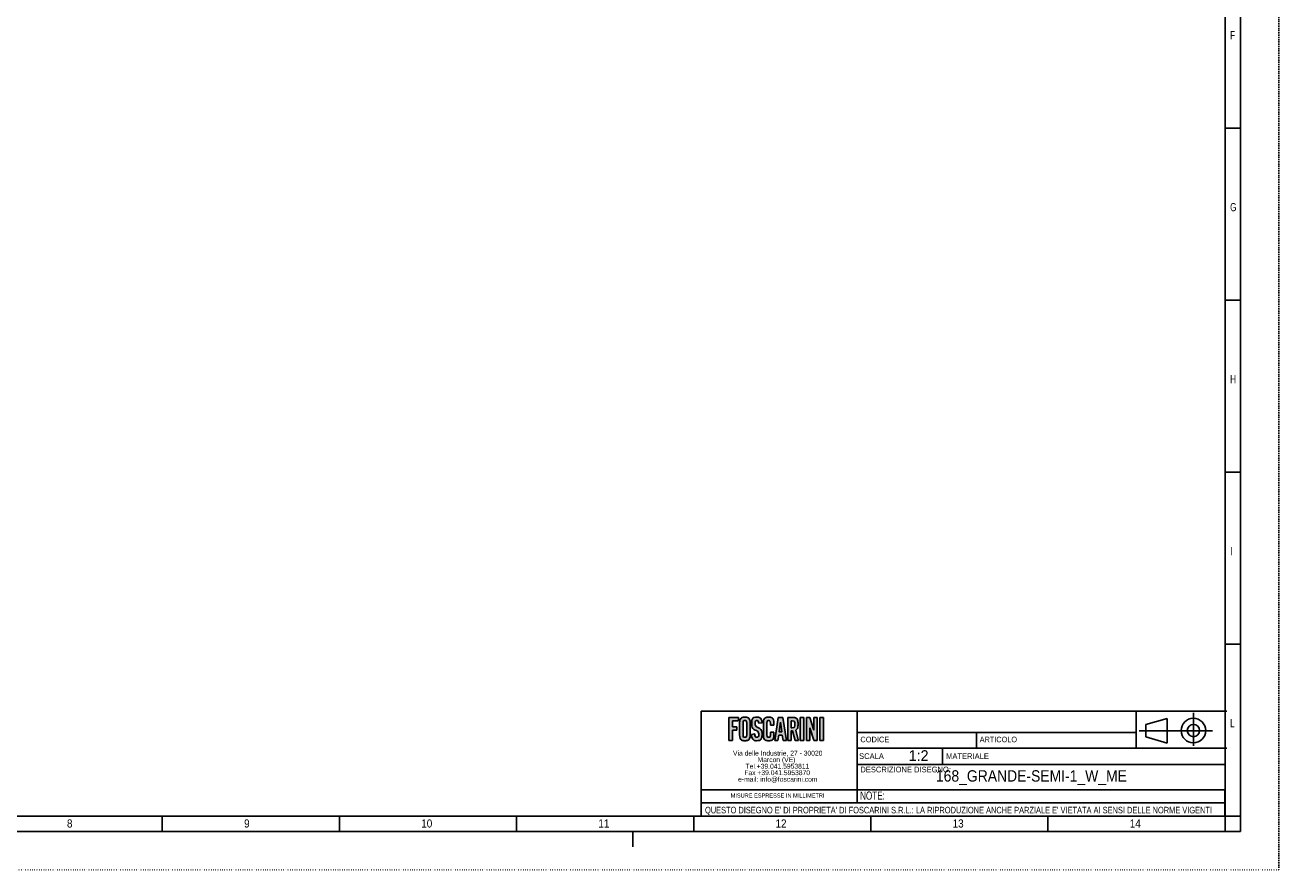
# Model space of a CAD drawing. Extents: x 0 to 841, y 0 to 594.
# Tile 6 of 7: x 433 to 841, y 0 to 275. Entities that reach past the tile are written whole.
import ezdxf
from ezdxf.enums import TextEntityAlignment as Align

# ---------------------------------------------------------------- set-up
doc = ezdxf.new("R2010")
doc.units = 0
doc.linetypes.add('SLD-PUNTI', pattern=[0.635, 0, -0.635])
doc.linetypes.add('SLD-SOLIDO', pattern=[0])
doc.layers.get('0').update_dxf_attribs({"linetype": 'CONTINUOUS'})
for name, color, linetype in [('CARTIGLIO', 7, 'SLD-SOLIDO'), ('DEFAULT', 15, 'SLD-SOLIDO'), ('FORMAT', 7, 'SLD-SOLIDO')]:
    doc.layers.add(name, color=color, linetype=linetype)
doc.styles.add('SLDTEXTSTYLE0', font='ARIAL.TTF', dxfattribs={"width": 0.948})
doc.styles.add('SLDTEXTSTYLE1', font='ARIAL.TTF', dxfattribs={"width": 0.8058})
doc.styles.add('SLDTEXTSTYLE2', font='ARIALN.TTF', dxfattribs={"width": 0.87})
doc.styles.add('SLDTEXTSTYLE3', font='GOTHIC.TTF', dxfattribs={"width": 0.913})
doc.styles.get("Standard").update_dxf_attribs({"font": 'GOTHIC.TTF'})

# ---------------------------------------------------------------- blocks, each defined once
blk = doc.blocks.new('SW_NOTE_0')
at = {"layer": 'CARTIGLIO', "color": 0, "insert": (0, 2.39), "char_height": 1.8521, "attachment_point": 1, "style": 'SLDTEXTSTYLE0'}
blk.add_mtext('DESCRIZIONE DISEGNO:', dxfattribs=at)
blk = doc.blocks.new('SW_NOTE_0_1')
at = {"layer": 'CARTIGLIO', "color": 0, "insert": (0, 2.31), "char_height": 1.793, "attachment_point": 1, "style": 'SLDTEXTSTYLE1'}
blk.add_mtext('CODICE', dxfattribs=at)
blk = doc.blocks.new('SW_NOTE_0_2')
at = {"layer": 'CARTIGLIO', "color": 0, "insert": (0, 2.39), "char_height": 1.851, "attachment_point": 1, "style": 'SLDTEXTSTYLE0'}
blk.add_mtext('SCALA', dxfattribs=at)
blk = doc.blocks.new('SW_NOTE_0_3')
at = {"layer": 'CARTIGLIO', "color": 0, "insert": (0, 2.31), "char_height": 1.793, "attachment_point": 1, "style": 'SLDTEXTSTYLE0'}
blk.add_mtext('ARTICOLO', dxfattribs=at)
blk = doc.blocks.new('SW_NOTE_0_4')
at = {"layer": 'CARTIGLIO', "color": 0, "insert": (0, 2.39), "char_height": 1.851, "attachment_point": 1, "style": 'SLDTEXTSTYLE0'}
blk.add_mtext('MATERIALE', dxfattribs=at)
blk = doc.blocks.new('SW_NOTE_0_5')
at = {"layer": 'DEFAULT', "color": 0, "insert": (3.28, 4.51), "char_height": 3.5, "attachment_point": 2, "style": 'SLDTEXTSTYLE0'}
blk.add_mtext('1:2', dxfattribs=at)
blk = doc.blocks.new('SW_NOTE_0_6')
at = {"layer": 'CARTIGLIO', "color": 0, "insert": (14.88, 1.71), "char_height": 1.3229, "attachment_point": 2, "style": 'SLDTEXTSTYLE0'}
blk.add_mtext('MISURE ESPRESSE IN MILLIMETRI', dxfattribs=at)
blk = doc.blocks.new('SW_NOTE_0_7')
at = {"layer": 'CARTIGLIO', "color": 0, "insert": (0, 2.73), "char_height": 2.11667, "attachment_point": 1, "style": 'SLDTEXTSTYLE2'}
blk.add_mtext("QUESTO DISEGNO E' DI PROPRIETA' DI FOSCARINI S.R.L.: LA RIPRODUZIONE ANCHE PARZIALE E' VIETATA AI SENSI DELLE NORME VIGENTI", dxfattribs=at)
blk = doc.blocks.new('SW_NOTE_0_8')
at = {"layer": 'CARTIGLIO', "color": 0, "insert": (0, 3.41), "char_height": 2.646, "attachment_point": 1, "style": 'SLDTEXTSTYLE2'}
blk.add_mtext('NOTE:', dxfattribs=at)
blk = doc.blocks.new('SW_NOTE_0_9')
at = {"color": 0, "linetype": 'CONTINUOUS', "char_height": 1.5875, "attachment_point": 2, "style": 'SLDTEXTSTYLE0'}
for s, insert in [('Via delle Industrie, 27 - 30020 ', (14.56, 2.05)), ('Marcon (VE)', (14.17, -0.07)), ('Tel.+39.041.5953811 ', (14.47, -2.19)), ('e-mail: info@foscarini.com', (14.59, -6.42)), ('Fax +39.041.5953870 ', (14.39, -4.3))]:
    blk.add_mtext(s, dxfattribs=dict(at, insert=insert))
blk = doc.blocks.new('BLOCCO1')
at = {"layer": 'FORMAT'}
for points in [[(-99.41, 46.99), (-97.41, 46.99), (-97.41, 48.13), (-100.55, 48.13), (-100.55, 40.69), (-99.41, 40.69), (-99.41, 43.96), (-97.92, 43.96), (-97.92, 45.1), (-99.41, 45.1)], [(-76.23, 40.69), (-77.37, 40.69), (-77.37, 48.13), (-76.23, 48.13)], [(-71.83, 48.13), (-72.91, 48.13), (-72.91, 43.98), (-74.22, 48.13), (-75.29, 48.13), (-75.29, 40.69), (-74.22, 40.69), (-74.22, 44.8), (-72.91, 40.71), (-72.91, 40.71), (-72.91, 40.69), (-71.83, 40.69)], [(-69.8, 40.69), (-70.94, 40.69), (-70.94, 48.13), (-69.8, 48.13)]]:
    blk.add_hatch(color=256, dxfattribs=at).paths.add_polyline_path(points, flags=0)
h = blk.add_hatch(color=256, dxfattribs=at)
edge = h.paths.add_edge_path(flags=0)
edge.add_spline(control_points=[(-97.07, 42.49), (-97.07, 41.44), (-96.52, 40.59), (-95.35, 40.59), (-94.17, 40.59), (-93.62, 41.44), (-93.62, 42.49)], knot_values=[0, 0, 0, 0, 1, 2, 3, 4, 4, 4, 4], weights=[1, 1, 1, 1, 1, 1, 1], degree=3, periodic=0)
edge.add_line((-93.62, 42.49), (-93.62, 46.32))
edge.add_spline(control_points=[(-93.62, 46.32), (-93.62, 47.37), (-94.17, 48.23), (-95.35, 48.23), (-96.52, 48.23), (-97.07, 47.37), (-97.07, 46.32)], knot_values=[0, 0, 0, 0, 1, 2, 3, 4, 4, 4, 4], weights=[1, 1, 1, 1, 1, 1, 1], degree=3, periodic=0)
edge.add_line((-97.07, 46.32), (-97.07, 42.49))
edge = h.paths.add_edge_path(flags=0)
edge.add_line((-95.94, 42.52), (-95.94, 46.29))
edge.add_spline(control_points=[(-95.94, 46.29), (-95.94, 46.85), (-95.8, 47.12), (-95.35, 47.12), (-94.89, 47.12), (-94.75, 46.85), (-94.75, 46.29)], knot_values=[0, 0, 0, 0, 1, 2, 3, 4, 4, 4, 4], weights=[1, 1, 1, 1, 1, 1, 1], degree=3, periodic=0)
edge.add_line((-94.75, 46.29), (-94.75, 42.52))
edge.add_spline(control_points=[(-94.75, 42.52), (-94.75, 41.97), (-94.89, 41.7), (-95.35, 41.7), (-95.8, 41.7), (-95.94, 41.97), (-95.94, 42.52)], knot_values=[0, 0, 0, 0, 1, 2, 3, 4, 4, 4, 4], weights=[1, 1, 1, 1, 1, 1, 1], degree=3, periodic=0)
h = blk.add_hatch(color=256, dxfattribs=at)
edge = h.paths.add_edge_path(flags=0)
edge.add_spline(control_points=[(-90.84, 46.29), (-90.89, 46.93), (-91.19, 47.12), (-91.44, 47.12), (-91.8, 47.12), (-92.05, 46.85), (-92.05, 46.39), (-92.05, 45.12), (-89.77, 44.51), (-89.77, 42.49), (-89.77, 41.27), (-90.5, 40.59), (-91.55, 40.59), (-92.59, 40.59), (-93.19, 41.54), (-93.23, 42.65)], knot_values=[0, 0, 0, 0, 1, 2, 3, 4, 5, 6, 7, 8, 9, 10, 11, 12, 13, 13, 13, 13], weights=[1, 1, 1, 1, 1, 1, 1, 1, 1, 1, 1, 1, 1, 1, 1, 1], degree=3, periodic=0)
edge.add_line((-93.23, 42.65), (-92.16, 42.82))
edge.add_spline(control_points=[(-92.16, 42.82), (-92.12, 42.07), (-91.85, 41.7), (-91.49, 41.7), (-91.1, 41.7), (-90.84, 41.94), (-90.84, 42.38), (-90.84, 43.85), (-93.12, 44.24), (-93.12, 46.38), (-93.12, 47.56), (-92.49, 48.23), (-91.38, 48.23), (-90.47, 48.23), (-89.87, 47.48), (-89.77, 46.43)], knot_values=[0, 0, 0, 0, 1, 2, 3, 4, 5, 6, 7, 8, 9, 10, 11, 12, 13, 13, 13, 13], weights=[1, 1, 1, 1, 1, 1, 1, 1, 1, 1, 1, 1, 1, 1, 1, 1], degree=3, periodic=0)
edge.add_line((-89.77, 46.43), (-90.84, 46.29))
h = blk.add_hatch(color=256, dxfattribs=at)
edge = h.paths.add_edge_path(flags=0)
edge.add_line((-85.91, 45.64), (-87.05, 45.64))
edge.add_line((-87.05, 45.64), (-87.05, 46.22))
edge.add_spline(control_points=[(-87.05, 46.22), (-87.05, 46.85), (-87.31, 47.12), (-87.6, 47.12), (-88.06, 47.12), (-88.2, 46.85), (-88.2, 46.29)], knot_values=[0, 0, 0, 0, 1, 2, 3, 4, 4, 4, 4], weights=[1, 1, 1, 1, 1, 1, 1], degree=3, periodic=0)
edge.add_line((-88.2, 46.29), (-88.2, 42.52))
edge.add_spline(control_points=[(-88.2, 42.52), (-88.2, 41.97), (-88.06, 41.7), (-87.6, 41.7), (-87.19, 41.7), (-87.05, 41.97), (-87.05, 42.45)], knot_values=[0, 0, 0, 0, 1, 2, 3, 4, 4, 4, 4], weights=[1, 1, 1, 1, 1, 1, 1], degree=3, periodic=0)
edge.add_line((-87.05, 42.45), (-87.05, 43.35))
edge.add_line((-87.05, 43.35), (-85.91, 43.35))
edge.add_line((-85.91, 43.35), (-85.91, 42.49))
edge.add_spline(control_points=[(-85.91, 42.49), (-85.91, 41.44), (-86.46, 40.59), (-87.6, 40.59), (-88.79, 40.59), (-89.34, 41.44), (-89.34, 42.49)], knot_values=[0, 0, 0, 0, 1, 2, 3, 4, 4, 4, 4], weights=[1, 1, 1, 1, 1, 1, 1], degree=3, periodic=0)
edge.add_line((-89.34, 42.49), (-89.34, 46.32))
edge.add_spline(control_points=[(-89.34, 46.32), (-89.34, 47.37), (-88.79, 48.23), (-87.6, 48.23), (-86.46, 48.23), (-85.91, 47.3), (-85.91, 46.19)], knot_values=[0, 0, 0, 0, 1, 2, 3, 4, 4, 4, 4], weights=[1, 1, 1, 1, 1, 1, 1], degree=3, periodic=0)
edge.add_line((-85.91, 46.19), (-85.91, 45.64))
h = blk.add_hatch(color=256, dxfattribs=at)
h.paths.add_polyline_path([(-83.2, 42.37), (-82.93, 40.7), (-81.86, 40.7), (-83.05, 48.14), (-84.48, 48.14), (-85.66, 40.7), (-84.59, 40.7), (-84.33, 42.37)], flags=0)
h.paths.add_polyline_path([(-83.76, 46.65), (-83.37, 43.44), (-84.16, 43.44)], flags=0)
h = blk.add_hatch(color=256, dxfattribs=at)
edge = h.paths.add_edge_path(flags=0)
edge.add_line((-79.03, 40.69), (-77.92, 40.69))
edge.add_line((-77.92, 40.69), (-77.92, 40.69))
edge.add_line((-77.92, 40.69), (-77.92, 40.69))
edge.add_line((-77.92, 40.69), (-77.98, 40.91))
edge.add_line((-77.98, 40.91), (-78.82, 44.06))
edge.add_spline(control_points=[(-78.82, 44.06), (-78.46, 44.26), (-78.07, 44.74), (-78.07, 45.93), (-78.07, 47.52), (-78.69, 48.13), (-79.89, 48.13)], knot_values=[0, 0, 0, 0, 1, 2, 3, 4, 4, 4, 4], weights=[1, 1, 1, 1, 1, 1, 1], degree=3, periodic=0)
edge.add_line((-79.89, 48.13), (-81.39, 48.13))
edge.add_line((-81.39, 48.13), (-81.39, 40.69))
edge.add_line((-81.39, 40.69), (-80.32, 40.69))
edge.add_line((-80.32, 40.69), (-80.32, 43.74))
edge.add_spline(control_points=[(-80.32, 43.74), (-80.16, 43.74), (-79.98, 43.75), (-79.85, 43.76)], knot_values=[0, 0, 0, 0, 1, 1, 1, 1], weights=[1, 1, 1, 1], degree=3, periodic=0)
edge.add_line((-79.85, 43.76), (-79.03, 40.69))
edge = h.paths.add_edge_path(flags=0)
edge.add_spline(control_points=[(-79.94, 47.08), (-79.36, 47.08), (-79.14, 46.82), (-79.14, 45.93), (-79.14, 45.05), (-79.36, 44.79), (-79.94, 44.79)], knot_values=[0, 0, 0, 0, 1, 2, 3, 4, 4, 4, 4], weights=[1, 1, 1, 1, 1, 1, 1], degree=3, periodic=0)
edge.add_line((-79.94, 44.79), (-80.32, 44.79))
edge.add_line((-80.32, 44.79), (-80.32, 47.08))
edge.add_line((-80.32, 47.08), (-79.94, 47.08))
at = {"layer": 'CARTIGLIO', "color": 218, "linetype": 'SLD-SOLIDO'}
for p, q in [((-109.59, 50.15), (-58.81, 50.15)), ((-58.81, 38.2), (-58.81, 50.15)), ((-58.81, 50.15), (61.25, 50.15)), ((31.84, 38.2), (31.84, 50.15)), ((-58.81, 43.3), (31.84, 43.3)), ((-20.05, 43.3), (-20.05, 38.2)), ((-58.81, 38.2), (-58.81, 24.66)), ((-58.81, 38.2), (61.25, 38.2)), ((-55.6, 40.25), (-55.6, 40.25)), ((-31.12, 38.2), (-31.12, 32.88)), ((-58.81, 32.88), (60.69, 32.88)), ((-58.81, 24.66), (-109.59, 24.66)), ((60.69, 24.66), (-58.81, 24.66)), ((-58.81, 24.66), (-58.81, 20.34)), ((60.69, 20.34), (60.69, 24.66)), ((60.69, 20.29), (60.69, 24.66)), ((-109.59, 20.34), (60.69, 20.34)), ((60.69, 16.08), (60.69, 20.34)), ((60.69, 16.08), (60.69, 20.29)), ((-109.59, 16.08), (60.69, 16.08)), ((-109.59, 16.08), (60.69, 16.08)), ((-109.59, 16.08), (60.69, 16.08))]:
    blk.add_line(p, q, dxfattribs=at)
at = {"layer": 'FORMAT', "color": 218}
for p, q in [((-109.59, 50.15), (-109.59, 16.08)), ((50.45, 49.66), (50.45, 38.89)), ((35, 45.8), (41.93, 47.8)), ((35, 45.8), (35, 41.8)), ((41.93, 47.8), (41.93, 39.8)), ((56.65, 43.8), (32.8, 43.8)), ((35, 41.8), (41.93, 39.8))]:
    blk.add_line(p, q, dxfattribs=at)
at = {"layer": 'FORMAT', "color": 7}
for p, q in [((-97.41, 48.13), (-100.55, 48.13)), ((-100.55, 48.13), (-100.55, 40.69)), ((-99.41, 45.1), (-99.41, 46.99)), ((-99.41, 46.99), (-97.41, 46.99)), ((-97.92, 45.1), (-99.41, 45.1)), ((-97.92, 43.96), (-97.92, 45.1)), ((-97.41, 46.99), (-97.41, 48.13)), ((-97.07, 46.32), (-97.07, 42.49)), ((-95.94, 42.52), (-95.94, 46.29)), ((-94.75, 46.29), (-94.75, 42.52)), ((-93.62, 42.49), (-93.62, 46.32)), ((-89.77, 46.43), (-90.84, 46.29)), ((-89.34, 42.49), (-89.34, 46.32)), ((-88.2, 46.29), (-88.2, 42.52)), ((-87.05, 45.64), (-87.05, 46.22)), ((-85.91, 45.64), (-87.05, 45.64)), ((-85.91, 46.19), (-85.91, 45.64)), ((-84.48, 48.14), (-85.66, 40.7)), ((-83.05, 48.14), (-84.48, 48.14)), ((-84.16, 43.44), (-83.76, 46.65)), ((-83.76, 46.65), (-83.37, 43.44)), ((-81.86, 40.7), (-83.05, 48.14)), ((-79.89, 48.13), (-81.39, 48.13)), ((-81.39, 48.13), (-81.39, 40.69)), ((-80.32, 44.79), (-80.32, 47.08)), ((-80.32, 47.08), (-79.94, 47.08)), ((-77.37, 40.69), (-77.37, 48.13)), ((-77.37, 48.13), (-76.23, 48.13)), ((-76.23, 48.13), (-76.23, 40.69)), ((-74.22, 48.13), (-75.29, 48.13)), ((-75.29, 48.13), (-75.29, 40.69)), ((-72.91, 43.98), (-74.22, 48.13)), ((-72.91, 48.13), (-72.91, 43.98)), ((-71.83, 48.13), (-72.91, 48.13)), ((-71.83, 40.69), (-71.83, 48.13)), ((-70.94, 40.69), (-70.94, 48.13)), ((-70.94, 48.13), (-69.8, 48.13)), ((-69.8, 48.13), (-69.8, 40.69)), ((-99.41, 40.69), (-99.41, 43.96)), ((-99.41, 43.96), (-97.92, 43.96)), ((-93.23, 42.65), (-92.16, 42.82)), ((-87.05, 42.45), (-87.05, 43.35)), ((-87.05, 43.35), (-85.91, 43.35)), ((-85.91, 43.35), (-85.91, 42.49)), ((-84.59, 40.7), (-84.33, 42.37)), ((-84.33, 42.37), (-83.2, 42.37)), ((-83.37, 43.44), (-84.16, 43.44)), ((-83.2, 42.37), (-82.93, 40.7)), ((-79.94, 44.79), (-80.32, 44.79)), ((-80.32, 40.69), (-80.32, 43.74)), ((-79.85, 43.76), (-79.03, 40.69)), ((-77.98, 40.91), (-78.82, 44.06)), ((-77.92, 40.69), (-77.98, 40.91)), ((-74.22, 40.69), (-74.22, 44.8)), ((-74.22, 44.8), (-72.91, 40.71)), ((-100.55, 40.69), (-99.41, 40.69)), ((-85.66, 40.7), (-84.59, 40.7)), ((-82.93, 40.7), (-81.86, 40.7)), ((-81.39, 40.69), (-80.32, 40.69)), ((-79.03, 40.69), (-77.92, 40.69)), ((-77.92, 40.69), (-77.92, 40.69)), ((-77.92, 40.69), (-77.92, 40.69)), ((-76.23, 40.69), (-77.37, 40.69)), ((-75.29, 40.69), (-74.22, 40.69)), ((-72.91, 40.71), (-72.91, 40.71)), ((-72.91, 40.71), (-72.91, 40.69)), ((-72.91, 40.69), (-71.83, 40.69)), ((-69.8, 40.69), (-70.94, 40.69))]:
    blk.add_line(p, q, dxfattribs=at)
at = {"layer": 'FORMAT', "color": 218}
for radius in [4, 2]:
    blk.add_circle((50.45, 43.88), radius, dxfattribs=at)
at = {"layer": 'FORMAT', "color": 7}
for points in [[(-93.62, 46.32), (-93.62, 47.37), (-94.17, 48.23), (-95.35, 48.23), (-96.52, 48.23), (-97.07, 47.37), (-97.07, 46.32)], [(-95.94, 46.29), (-95.94, 46.85), (-95.8, 47.12), (-95.35, 47.12), (-94.89, 47.12), (-94.75, 46.85), (-94.75, 46.29)], [(-90.84, 46.29), (-90.89, 46.93), (-91.19, 47.12), (-91.44, 47.12), (-91.8, 47.12), (-92.05, 46.85), (-92.05, 46.39), (-92.05, 45.12), (-89.77, 44.51), (-89.77, 42.49), (-89.77, 41.27), (-90.5, 40.59), (-91.55, 40.59), (-92.59, 40.59), (-93.19, 41.54), (-93.23, 42.65)], [(-92.16, 42.82), (-92.12, 42.07), (-91.85, 41.7), (-91.49, 41.7), (-91.1, 41.7), (-90.84, 41.94), (-90.84, 42.38), (-90.84, 43.85), (-93.12, 44.24), (-93.12, 46.38), (-93.12, 47.56), (-92.49, 48.23), (-91.38, 48.23), (-90.47, 48.23), (-89.87, 47.48), (-89.77, 46.43)], [(-89.34, 46.32), (-89.34, 47.37), (-88.79, 48.23), (-87.6, 48.23), (-86.46, 48.23), (-85.91, 47.3), (-85.91, 46.19)], [(-87.05, 46.22), (-87.05, 46.85), (-87.31, 47.12), (-87.6, 47.12), (-88.06, 47.12), (-88.2, 46.85), (-88.2, 46.29)], [(-79.94, 47.08), (-79.36, 47.08), (-79.14, 46.82), (-79.14, 45.93), (-79.14, 45.05), (-79.36, 44.79), (-79.94, 44.79)], [(-78.82, 44.06), (-78.46, 44.26), (-78.07, 44.74), (-78.07, 45.93), (-78.07, 47.52), (-78.69, 48.13), (-79.89, 48.13)], [(-97.07, 42.49), (-97.07, 41.44), (-96.52, 40.59), (-95.35, 40.59), (-94.17, 40.59), (-93.62, 41.44), (-93.62, 42.49)], [(-94.75, 42.52), (-94.75, 41.97), (-94.89, 41.7), (-95.35, 41.7), (-95.8, 41.7), (-95.94, 41.97), (-95.94, 42.52)], [(-85.91, 42.49), (-85.91, 41.44), (-86.46, 40.59), (-87.6, 40.59), (-88.79, 40.59), (-89.34, 41.44), (-89.34, 42.49)], [(-88.2, 42.52), (-88.2, 41.97), (-88.06, 41.7), (-87.6, 41.7), (-87.19, 41.7), (-87.05, 41.97), (-87.05, 42.45)], [(-80.32, 43.74), (-80.16, 43.74), (-79.98, 43.75), (-79.85, 43.76)]]:
    blk.add_open_spline(points, degree=3, dxfattribs=at)
at = {"color": 7, "linetype": 'CONTINUOUS'}
blk.add_blockref('SW_NOTE_0_9', (-99.23, 35.28), dxfattribs=at)
at = {"layer": 'CARTIGLIO', "color": 7}
for name, p in [('SW_NOTE_0_1', (-57.8, 39.57)), ('SW_NOTE_0_3', (-19.02, 39.57)), ('SW_NOTE_0_2', (-58.21, 34.1)), ('SW_NOTE_0_4', (-29.93, 34.1)), ('SW_NOTE_0', (-57.8, 29.75)), ('SW_NOTE_0_6', (-99.59, 21.72)), ('SW_NOTE_0_8', (-57.9, 20.65)), ('SW_NOTE_0_7', (-108.3, 16.36))]:
    blk.add_blockref(name, p, dxfattribs=at)
at = {"layer": 'DEFAULT', "color": 15}
blk.add_blockref('SW_NOTE_0_5', (-42.16, 32.98), dxfattribs=at)
at = {"layer": 'FORMAT', "color": 7, "style": 'SLDTEXTSTYLE3', "width": 0.913}
blk.add_attdef('AUTOATTR2', text='', height=3.7, dxfattribs=at).set_placement((-25.58, 26.17), align=Align.BOTTOM_LEFT)
at = {"layer": 'FORMAT', "color": 7}
for tag in ['AUTOATTR0', 'AUTOATTR1']:
    blk.add_attdef(tag, (0, 0), '', height=3.53, dxfattribs=at)

msp = doc.modelspace()

# ---------------------------------------------------------------- linework, layer by layer
at = {"color": 7, "linetype": 'SLD-PUNTI'}
for p in [(840.999, 594), (0.001, 0)]:
    msp.add_line(p, (840.999, 0), dxfattribs=at)
at = {"color": 7, "linetype": 'SLD-SOLIDO'}
for p, q in [((828.501, 12.5), (828.501, 581.5)), ((823.501, 17.5), (823.501, 576.5)), ((823.501, 241.1), (828.501, 241.1)), ((823.501, 185.2), (828.501, 185.2)), ((823.501, 129.3), (828.501, 129.3)), ((823.501, 73.4), (828.501, 73.4)), ((823.501, 17.5), (17.501, 17.5)), ((478.072, 12.5), (478.072, 17.5)), ((535.644, 12.5), (535.644, 17.5)), ((593.215, 12.5), (593.215, 17.5)), ((650.787, 12.5), (650.787, 17.5)), ((708.358, 12.5), (708.358, 17.5)), ((765.929, 12.5), (765.929, 17.5)), ((823.501, 12.5), (823.501, 17.5)), ((823.501, 17.5), (828.501, 17.5)), ((828.501, 12.5), (12.501, 12.5)), ((823.501, 12.5), (17.501, 12.5)), ((630.999, 12.5), (630.999, 7.5))]:
    msp.add_line(p, q, dxfattribs=at)

# ---------------------------------------------------------------- block references
at = {"layer": 'FORMAT'}
ref = msp.add_blockref('BLOCCO1', (762.768, 1.418), dxfattribs=at)
ref.add_attrib('AUTOATTR2', '168_GRANDE-SEMI-1_W_ME', dxfattribs={"color": 7, "height": 3.70417, "style": 'SLDTEXTSTYLE3', "width": 0.913}).set_placement((729.525, 27.593), align=Align.BOTTOM_LEFT)

# ---------------------------------------------------------------- texts
at = {"color": 7, "linetype": 'CONTINUOUS', "attachment_point": 1}
for s, insert, char_height, style in [('F', (825.146, 272.648), 2.646, 'SLDTEXTSTYLE2'), ('G', (825.146, 216.748), 2.646, 'SLDTEXTSTYLE2'), ('H', (825.146, 160.848), 2.646, 'SLDTEXTSTYLE2'), ('I', (825.146, 104.948), 2.646, 'SLDTEXTSTYLE2'), ('L', (825.146, 49.048), 2.646, 'SLDTEXTSTYLE2'), ('8', (447.084, 16.42), 2.646, 'SLDTEXTSTYLE3'), ('9', (504.656, 16.42), 2.646, 'SLDTEXTSTYLE3'), ('10', (562.227, 16.42), 2.6458, 'SLDTEXTSTYLE3'), ('11', (619.799, 16.42), 2.6458, 'SLDTEXTSTYLE3'), ('12', (677.37, 16.42), 2.6458, 'SLDTEXTSTYLE3'), ('13', (734.941, 16.42), 2.6458, 'SLDTEXTSTYLE3'), ('14', (792.513, 16.42), 2.6458, 'SLDTEXTSTYLE3')]:
    msp.add_mtext(s, dxfattribs=dict(at, insert=insert, char_height=char_height, style=style))

doc.saveas('drawing.dxf')
